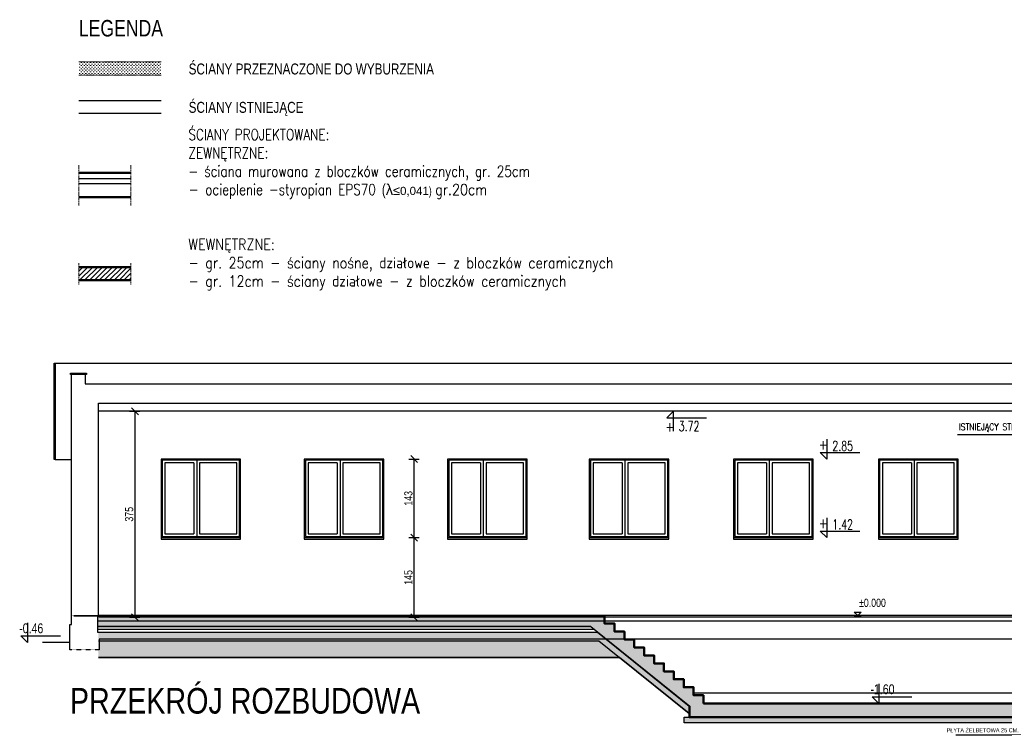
# Model space of a CAD drawing. Header units: centimetres. Extents: x 0 to 55409, y -2708 to 14680.
# Tile 3 of 215: x 29460 to 31253, y 16 to 1319. Entities that reach past the tile are written whole.
import ezdxf
from ezdxf.enums import TextEntityAlignment as Align

# ---------------------------------------------------------------- set-up
doc = ezdxf.new("R2010")
doc.units = ezdxf.units.CM
doc.header["$LTSCALE"] = 0.01
for name, pattern in [('Ciągłe', [0]), ('DASHED2', [9.525, 6.35, -3.175]), ('HIDDEN', [9.525, 6.35, -3.175]), ('IZOLACJA_WODOODPORNA_0.25', [15, 7.5, -7.5])]:
    doc.linetypes.add(name, pattern=pattern)
for name, color, linetype in [('A-Elewacje_wypełnienia', 7, 'Continuous'), ('A-OPISY', 70, 'Continuous'), ('A-PRZERÓJ', 7, 'Continuous'), ('A_Ściany istniejące', 9, 'Continuous'), ('CKIZOLACJE', 2, 'Continuous'), ('CKKOTY_WYS', 3, 'Continuous'), ('CKOPIS_WIDOK', 3, 'Continuous'), ('CKPODLOGA_STR', 7, 'Continuous'), ('CKPRZEKROJ', 7, 'Continuous'), ('CKSCIANY_KRESK', 254, 'Continuous'), ('CKSCIANY_WIDOK', 7, 'Ciągłe'), ('CKWYMIAR', 3, 'Continuous'), ('PODKŁAD STAN ISTNIEJĄCY', 7, 'Continuous')]:
    doc.layers.add(name, color=color, linetype=linetype)
doc.layers.add('A-Wyburzenia', color=35, linetype='DASHED2', lineweight=0)
doc.layers.add('CKSCIANY_PRZEKR', color=6, linetype='Continuous', lineweight=50)
doc.styles.add('Arial$001', font='arial.ttf', dxfattribs={"height": 1.872})
doc.styles.add('RomanS', font='romans.shx', dxfattribs={"width": 0.8})
doc.styles.add('SIMPLEX', font='simplex.shx', dxfattribs={"width": 0.7, "height": 17})
doc.styles.get("Standard").update_dxf_attribs({"font": 'ic-simplex.shx', "width": 0.8})
doc.styles.add('TABELE', font='ic-simplex.shx', dxfattribs={"width": 0.8})
doc.linetypes.add('IZOLACJA_CIEPLNA_OS', pattern='A,0.001,[220,CADKON.SHX,S=0.05,R=0,X=0,Y=0],-1,[220,CADKON.SHX,S=0.05,R=180,X=1,Y=0],-1', length=2.001)
doc.dimstyles.new('CADKON cm', dxfattribs={"dimscale": 10, "dimtxt": 2.5, "dimasz": 2.5, "dimexe": 1.8, "dimexo": 5, "dimgap": 0.6, "dimtad": 1, "dimrnd": 0.1, "dimtxsty": 'Standard', "dimblk1": 'OBLIQUE', "dimblk2": 'OBLIQUE', "dimsah": 1, "dimcen": 2.5, "dimadec": 1, "dimazin": 2, "dimtfac": 1, "dimtix": 1, "dimtmove": 2, "dimatfit": 3, "dimldrblk": 'OPEN30', "dimfxl": 5, "dimfxlon": 1, "dimtfill": 1, "dimtolj": 1, "dimarcsym": 0})
doc.dimstyles.new('Kopia2 CADKON cm', dxfattribs={"dimscale": 5, "dimtxt": 3, "dimasz": 2.5, "dimexe": 1.8, "dimexo": 5, "dimgap": 0.6, "dimtad": 1, "dimrnd": 0.5, "dimtxsty": 'Standard', "dimblk1": 'OBLIQUE', "dimblk2": 'OBLIQUE', "dimsah": 1, "dimcen": 2.5, "dimadec": 1, "dimazin": 2, "dimtfac": 1, "dimtix": 1, "dimtmove": 2, "dimatfit": 3, "dimldrblk": 'OPEN30', "dimfxl": 2, "dimfxlon": 1, "dimtfill": 1, "dimtolj": 1, "dimarcsym": 0})

# ---------------------------------------------------------------- blocks, each defined once
blk = doc.blocks.new('*U217')
blk.add_lwpolyline([(0, 30), (0, 0), (-10, 10), (50, 10)])
at = {"insert": (-12, 33), "char_height": 15, "width": 56.1, "attachment_point": 1, "style": 'SIMPLEX'}
blk.add_mtext('{\\W0.8;+}', dxfattribs=at)
at = {"style": 'SIMPLEX', "width": 0.7}
blk.add_attdef('0,00', (8.5, 17.9), '', height=15, dxfattribs=at)
blk = doc.blocks.new('*U218')
blk.add_lwpolyline([(0, -30), (0, 0), (-10, -10), (50, -10)])
at = {"insert": (-12, -12.3), "char_height": 15, "width": 56.1, "attachment_point": 1, "style": 'SIMPLEX'}
blk.add_mtext('{\\W0.8;+}', dxfattribs=at)
at = {"style": 'SIMPLEX', "width": 0.7}
blk.add_attdef('0,00', (8.5, -27.4), '', height=15, dxfattribs=at)
blk = doc.blocks.new('_OBLIQUE')
at = {"color": 0, "linetype": 'ByBlock'}
blk.add_line((-0.5, -0.5), (0.5, 0.5), dxfattribs=at)
blk = doc.blocks.new('*D403')
at = {"layer": 'CKWYMIAR', "color": 0, "lineweight": -2}
for p, q in [((80.4, -50.1), (99.4, -50.1)), ((90.4, -50.1), (90.4, -425.1)), ((80.4, -425.1), (99.4, -425.1))]:
    blk.add_line(p, q, dxfattribs=at)
at = {"layer": 'CKWYMIAR', "color": 0, "lineweight": -2, "xscale": 12.5, "yscale": 12.5, "zscale": 12.5}
for p, rotation in [((90.4, -50.1), 90), ((90.4, -425.1), 270)]:
    blk.add_blockref('_OBLIQUE', p, dxfattribs=dict(at, rotation=rotation))
at = {"layer": 'CKWYMIAR', "color": 0, "insert": (79.9, -237.6), "char_height": 15, "attachment_point": 5, "rotation": 90, "bg_fill": 3, "box_fill_scale": 1.1, "bg_fill_color": 256, "bg_fill_true_color": 13158600, "bg_fill_transparency": 0}
blk.add_mtext('\\A1;375', dxfattribs=at)
blk = doc.blocks.new('_Open30')
at = {"color": 0, "linetype": 'ByBlock', "lineweight": -2}
for p, q in [((-1, 0.27), (0, 0)), ((0, 0), (-1, -0.27)), ((0, 0), (-1, 0))]:
    blk.add_line(p, q, dxfattribs=at)
blk = doc.blocks.new('*D405')
at = {"layer": 'CKWYMIAR', "color": 0, "lineweight": -2}
for p, q in [((589.1, -280.1), (608.1, -280.1)), ((599.1, -425.1), (599.1, -280.1)), ((589.1, -425.1), (608.1, -425.1))]:
    blk.add_line(p, q, dxfattribs=at)
at = {"layer": 'CKWYMIAR', "color": 0, "lineweight": -2, "xscale": 12.5, "yscale": 12.5, "zscale": 12.5}
for p, rotation in [((599.1, -280.1), 90), ((599.1, -425.1), 270)]:
    blk.add_blockref('_OBLIQUE', p, dxfattribs=dict(at, rotation=rotation))
at = {"layer": 'CKWYMIAR', "color": 0, "insert": (588.6, -352.6), "char_height": 15, "attachment_point": 5, "rotation": 90, "bg_fill": 3, "box_fill_scale": 1.1, "bg_fill_color": 256, "bg_fill_true_color": 13158600, "bg_fill_transparency": 0}
blk.add_mtext('\\A1;145', dxfattribs=at)
blk = doc.blocks.new('*D404')
at = {"layer": 'CKWYMIAR', "color": 0, "lineweight": -2}
for p, q in [((589.1, -137.1), (608.1, -137.1)), ((599.1, -280.1), (599.1, -137.1)), ((589.1, -280.1), (608.1, -280.1))]:
    blk.add_line(p, q, dxfattribs=at)
at = {"layer": 'CKWYMIAR', "color": 0, "lineweight": -2, "xscale": 12.5, "yscale": 12.5, "zscale": 12.5}
for p, rotation in [((599.1, -137.1), 90), ((599.1, -280.1), 270)]:
    blk.add_blockref('_OBLIQUE', p, dxfattribs=dict(at, rotation=rotation))
at = {"layer": 'CKWYMIAR', "color": 0, "insert": (588.6, -208.6), "char_height": 15, "attachment_point": 5, "rotation": 90, "bg_fill": 3, "box_fill_scale": 1.1, "bg_fill_color": 256, "bg_fill_true_color": 13158600, "bg_fill_transparency": 0}
blk.add_mtext('\\A1;143', dxfattribs=at)
blk = doc.blocks.new('CK2D_HEIGHTDIM_56728283-E099-4668-A2AC-CF46EC528604')
at = {"color": 0, "linetype": 'ByBlock', "lineweight": -2}
blk.add_lwpolyline([(-1.25, 0), (0, 0), (-1.25, 1.2), (1.25, 1.2), (0, 0), (1.25, 0)], dxfattribs=at)
at = {"color": 0, "linetype": 'ByBlock', "lineweight": -2, "width": 0.8}
blk.add_attdef('WYSOKOŚĆ', text='', height=20, dxfattribs=at).set_placement((0, 0), align=Align.BOTTOM_LEFT)
at = {"color": 0, "linetype": 'ByBlock', "lineweight": -2, "width": 0.8, "flags": 8}
blk.add_attdef('ETYKIETOWANIE', text='', height=20, dxfattribs=at).set_placement((0, 0), align=Align.TOP_LEFT)
blk = doc.blocks.new('A$7E88ED2232A4')
at = {"layer": 'A_Ściany istniejące'}
for p, q in [((24, -425.098), (24, -35.098)), ((24, -35.098), (2151, -35.098)), ((2151, -425.098), (25, -425.098)), ((-28, -484.674), (-28, -438.098))]:
    blk.add_line(p, q, dxfattribs=at)
at = {"layer": 'A_Ściany istniejące', "linetype": 'DASHED2'}
blk.add_line((25, -484.674), (-28, -484.674), dxfattribs=at)
at = {"layer": 'A_Ściany istniejące'}
for points in [[(2, 17.168), (-27, 17.168), (-27, 19.168), (2, 19.168), (2, 17.168)], [(-28, -438.098), (-25, -438.098), (-25, 17.168)], [(0, 17.168), (0, 0), (2175, 0), (2175, 17.168)], [(2151, -484.674), (2151, -465.098), (25, -465.098), (25, -484.674)], [(-28, -471.098), (-78, -471.098)]]:
    blk.add_lwpolyline(points, dxfattribs=at)
at = {"layer": 'CKKOTY_WYS', "ltscale": 0.01}
blk.add_lwpolyline([(-105.186, -435.098), (-105.184, -471.098), (-117.185, -459.099), (-45.185, -459.096)], dxfattribs=at)
at = {"layer": 'CKOPIS_WIDOK', "linetype": 'Continuous'}
blk.add_lwpolyline([(1588.469, -92.339), (1740.784, -92.339), (1783.741, -35.098)], dxfattribs=at)
at = {"layer": 'CKOPIS_WIDOK'}
for points in [[(2151, -50.098), (24, -50.098)], [(202.995, -139.098), (202.995, -278.098)], [(463.992, -139.098), (463.992, -278.098)], [(724.989, -139.098), (724.989, -278.098)], [(982.986, -139.098), (982.986, -278.098)], [(1245.984, -139.098), (1245.984, -278.098)], [(1509.981, -139.098), (1509.981, -278.098)], [(197.995, -144.098), (144.995, -144.098), (144.995, -273.098), (197.995, -273.098)], [(197.995, -144.098), (197.995, -273.098)], [(207.995, -144.098), (207.995, -273.098)], [(207.995, -273.098), (275.995, -273.098), (275.995, -144.098), (207.995, -144.098)], [(458.992, -144.098), (405.992, -144.098), (405.992, -273.098), (458.992, -273.098)], [(458.992, -144.098), (458.992, -273.098)], [(468.992, -144.098), (468.992, -273.098)], [(468.992, -273.098), (536.992, -273.098), (536.992, -144.098), (468.992, -144.098)], [(719.989, -144.098), (666.989, -144.098), (666.989, -273.098), (719.989, -273.098)], [(719.989, -144.098), (719.989, -273.098)], [(729.989, -144.098), (729.989, -273.098)], [(729.989, -273.098), (797.989, -273.098), (797.989, -144.098), (729.989, -144.098)], [(977.986, -144.098), (924.986, -144.098), (924.986, -273.098), (977.986, -273.098)], [(977.986, -144.098), (977.986, -273.098)], [(987.986, -144.098), (987.986, -273.098)], [(987.986, -273.098), (1055.986, -273.098), (1055.986, -144.098), (987.986, -144.098)], [(1240.984, -144.098), (1187.984, -144.098), (1187.984, -273.098), (1240.984, -273.098)], [(1240.984, -144.098), (1240.984, -273.098)], [(1250.984, -144.098), (1250.984, -273.098)], [(1250.984, -273.098), (1318.984, -273.098), (1318.984, -144.098), (1250.984, -144.098)], [(1504.981, -144.098), (1451.981, -144.098), (1451.981, -273.098), (1504.981, -273.098)], [(1504.981, -144.098), (1504.981, -273.098)], [(1514.981, -144.098), (1514.981, -273.098)], [(1514.981, -273.098), (1582.981, -273.098), (1582.981, -144.098), (1514.981, -144.098)], [(137.995, -280.098), (137.995, -283.098), (282.995, -283.098), (282.995, -280.098)], [(398.992, -280.098), (398.992, -283.098), (543.992, -283.098), (543.992, -280.098)], [(659.989, -280.098), (659.989, -283.098), (804.989, -283.098), (804.989, -280.098)], [(917.986, -280.098), (917.986, -283.098), (1062.986, -283.098), (1062.986, -280.098)], [(1180.984, -280.098), (1180.984, -283.098), (1325.984, -283.098), (1325.984, -280.098)], [(1444.981, -280.098), (1444.981, -283.098), (1589.981, -283.098), (1589.981, -280.098)]]:
    blk.add_lwpolyline(points, dxfattribs=at)
for points in [[(282.995, -137.098), (137.995, -137.098), (137.995, -280.098), (282.995, -280.098)], [(280.995, -139.098), (139.995, -139.098), (139.995, -278.098), (280.995, -278.098)], [(543.992, -137.098), (398.992, -137.098), (398.992, -280.098), (543.992, -280.098)], [(541.992, -139.098), (400.992, -139.098), (400.992, -278.098), (541.992, -278.098)], [(804.989, -137.098), (659.989, -137.098), (659.989, -280.098), (804.989, -280.098)], [(802.989, -139.098), (661.989, -139.098), (661.989, -278.098), (802.989, -278.098)], [(1062.986, -137.098), (917.986, -137.098), (917.986, -280.098), (1062.986, -280.098)], [(1060.986, -139.098), (919.986, -139.098), (919.986, -278.098), (1060.986, -278.098)], [(1325.984, -137.098), (1180.984, -137.098), (1180.984, -280.098), (1325.984, -280.098)], [(1323.984, -139.098), (1182.984, -139.098), (1182.984, -278.098), (1323.984, -278.098)], [(1589.981, -137.098), (1444.981, -137.098), (1444.981, -280.098), (1589.981, -280.098)], [(1587.981, -139.098), (1446.981, -139.098), (1446.981, -278.098), (1587.981, -278.098)]]:
    blk.add_lwpolyline(points, close=True, dxfattribs=at)
at = {"layer": 'CKKOTY_WYS', "ltscale": 0.01}
ref = blk.add_blockref('*U217', (1071.421, -50.098), dxfattribs=dict(at, xscale=-1.2, yscale=1.2, zscale=1.2, rotation=179.9999999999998))
ref.add_attrib('0,00', '3.72', (1080.925, -86.163), dxfattribs={"layer": '0', "height": 18, "style": 'SIMPLEX', "width": 0.7})
ref = blk.add_blockref('*U218', (1350.565, -137.098), dxfattribs=dict(at, xscale=-1.2, yscale=1.2, zscale=1.2, rotation=180.0020147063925))
ref.add_attrib('0,00', '2.85', (1360.698, -122.221), dxfattribs={"layer": '0', "height": 18, "rotation": 0.002015, "style": 'SIMPLEX', "width": 0.7})
ref = blk.add_blockref('*U218', (1350.565, -280.098), dxfattribs=dict(at, xscale=-1.2, yscale=1.2, zscale=1.2, rotation=180.0020147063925))
ref.add_attrib('0,00', '1.42', (1360.698, -265.221), dxfattribs={"layer": '0', "height": 18, "rotation": 0.002015, "style": 'SIMPLEX', "width": 0.7})
at = {"layer": 'CKKOTY_WYS', "ltscale": 0.01, "width": 0.8}
blk.add_text('-0.46', height=18, dxfattribs=at).set_placement((-120.38, -454.212))
at = {"layer": 'CKOPIS_WIDOK', "insert": (1591.049, -72.341), "char_height": 12, "width": 242.29972, "attachment_point": 1, "style": 'RomanS'}
blk.add_mtext('{\\W0.85;ISTNIEJĄCY STROP}', dxfattribs=at)
at = {"layer": 'CKWYMIAR'}
for base, p1, p2, picture, middle in [((90.421, -425.098), (25, -50.098), (25, -425.098), '*D403', (79.921, -237.598)), ((599.086, -280.098), (532.385, -425.098), (543.992, -280.098), '*D405', (588.586, -352.598))]:
    dim = blk.add_linear_dim(base=base, p1=p1, p2=p2, angle=90, dimstyle='Kopia2 CADKON cm', override={"dimfxl": 2, "dimfxlon": 1, "dimtfill": 1, "dimtfillclr": 0}, dxfattribs=at)
    dim.commit()
    dim.dimension.update_dxf_attribs({"geometry": picture, "text_midpoint": middle})
dim = blk.add_linear_dim(base=(599.086, -137.098), p1=(543.992, -280.098), p2=(543.992, -137.098), angle=90, dimstyle='Kopia2 CADKON cm', override={"dimtmove": 2, "dimfxl": 2, "dimfxlon": 1, "dimtfill": 1, "dimtfillclr": 0}, dxfattribs=at)
dim.commit()
dim.dimension.update_dxf_attribs({"geometry": '*D404', "text_midpoint": (588.586, -208.598)})
blk = doc.blocks.new('Kanał 2')
at = {"layer": 'CKSCIANY_KRESK'}
h = blk.add_hatch(dxfattribs=at)
h.set_pattern_fill('ANSI33', color=256, style=0)
h.set_pattern_definition([(45, (4022.817, 19911.177), (-4.490128, 4.490128), []), (45, (4027.307, 19911.177), (-4.490128, 4.490128), [3.175, -1.5875])])
h.paths.add_polyline_path([(820, -160), (180, -160), (180, -145), (162, -145), (162, -130.5), (144, -130.5), (144, -116), (126, -116), (126, -101.5), (108, -101.5), (108, -87), (90, -87), (90, -72.5), (72, -72.5), (72, -58), (54, -58), (54, -43.5), (36, -43.5), (36, -29), (18, -29), (18, -14.5), (0, -14.5), (0, 0), (-922, 0), (-922, -20), (-25.1, -20), (155.1, -165.1), (155.1, -185), (820, -185)])
h = blk.add_hatch(dxfattribs=at)
h.set_pattern_fill('STONE', color=256, scale=1.5, double=1)
h.set_pattern_definition([(45, (17193.4904, -1817.297), (-0.26516504, 3.97747564), [3, -2.25])])
h.paths.add_polyline_path([(-13, -31), (-922, -31), (-922, -46), (-10.3, -46), (154.1, -178.4), (154.1, -165.6)])
h = blk.add_hatch(dxfattribs=at)
h.set_pattern_fill('AR-SAND', color=256, scale=0.2, double=1)
h.set_pattern_definition([(37.5, (4227.817, 20603.994), (-0.3200063, 9.7882647), [0, -7.7216, 0, -8.636, 0, -8.255]), (7.5, (4227.817, 20603.994), (8.990466, 14.336502), [0, -4.1656, 0, -6.9596, 0, -2.667]), (327.5, (4221.569, 20603.994), (15.8198474, 0.0287437), [0, -2.54, 0, -9.144, 0, -11.938]), (317.5, (4221.569, 20603.994), (15.271129, 4.4585865), [0, -1.27, 0, -5.9944, 0, -6.858])])
h.paths.add_polyline_path([(-10.3, -46), (-90, -46), (-922, -46), (-922, -60), (-922, -76), (27, -76)])
h = blk.add_hatch(dxfattribs=at)
h.set_pattern_fill('STONE', color=256, scale=1.5)
h.set_pattern_definition([(45, (4047.817, 19911.177), (-0.26516504, 3.97747564), [3, -2.25])])
h.paths.add_polyline_path([(830, -195), (145.1, -195), (145.1, -185), (830, -185)])
at = {"layer": 'CKIZOLACJE', "linetype": 'IZOLACJA_WODOODPORNA_0.25'}
for points in [[(-971, -0.5, 1, 1, 0), (-922.5, -0.5, 1, 1, 0), (-922.5, -30.5, 1, 1, 0), (-12.8, -30.5, 1, 1, 0), (154.6, -165.3, 1, 1, 0), (154.6, -185.5, 1, 1, 0), (821, -185.5, 0, 0, 0)], [(-922, -20, 0.02, 0.02, 0), (-25, -20, 0, 0, 0)]]:
    blk.add_lwpolyline(points, format="xyseb", dxfattribs=at)
at = {"layer": 'CKIZOLACJE', "linetype": 'IZOLACJA_WODOODPORNA_0.25', "ltscale": 0.5}
blk.add_lwpolyline([(680, -185.5, 1, 1, 0), (820.5, -185.5, 1, 1, 0), (820.5, -159.5, 1, 1, 0), (807.5, -159.5, 1, 1, 0), (807.5, -30.5, 1, 1, 0), (1205.5, -30.5, 1, 1, 0), (1205.5, -0.5, 1, 1, 0), (1254, -0.5, 0, 0, 0)], format="xyseb", dxfattribs=at)
at = {"layer": 'CKIZOLACJE', "linetype": 'IZOLACJA_CIEPLNA_OS', "ltscale": 3}
blk.add_lwpolyline([(-922, -25), (-18.8, -25)], dxfattribs=at)
at = {"layer": 'CKPODLOGA_STR', "color": 6, "lineweight": 35}
for p, q in [((-922, 0), (0, 0)), ((-922, -76), (27, -76)), ((27, -76), (154.1, -178.4))]:
    blk.add_line(p, q, dxfattribs=at)
at = {"layer": 'CKPODLOGA_STR', "color": 7}
for p, q in [((-25.1, -20), (-922, -20)), ((-922, -20), (-25, -20)), ((-922, -30), (-12.6, -30)), ((-922, -46), (-10.3, -46))]:
    blk.add_line(p, q, dxfattribs=at)
at = {"layer": 'CKPODLOGA_STR'}
blk.add_line((-25.1, -20), (155.1, -165.1), dxfattribs=at)
at = {"layer": 'CKPODLOGA_STR', "color": 7}
for points in [[(821, -186), (154.1, -186), (154.1, -165.6), (-13, -31), (-923, -31), (-923, -1)], [(1254, 0), (1205, 0), (1205, -30), (807, -30), (807, -160), (820, -160), (820, -185), (155.1, -185)], [(1254, -1), (1206, -1), (1206, -31), (808, -31), (808, -159), (821, -159), (821, -186), (680, -186)], [(-10.3, -46), (27, -76)]]:
    blk.add_lwpolyline(points, dxfattribs=at)
at = {"layer": 'CKPODLOGA_STR', "color": 6, "lineweight": 35}
blk.add_lwpolyline([(155.1, -185), (155.1, -165.1)], dxfattribs=at)
at = {"layer": 'CKSCIANY_KRESK'}
for points in [[(680, -195), (145.1, -195), (145.1, -185)], [(145.1, -185), (450, -185)], [(680, -185), (830, -185), (830, -195), (680, -195)]]:
    blk.add_lwpolyline(points, dxfattribs=at)
at = {"layer": 'CKSCIANY_PRZEKR'}
for points in [[(0, 0), (0, -14.5), (18, -14.5), (18, -29), (36, -29), (36, -43.5), (54, -43.5), (54, -58), (72, -58), (72, -72.5), (90, -72.5), (90, -87), (108, -87), (108, -101.5), (126, -101.5), (126, -116), (144, -116), (144, -130.5), (162, -130.5), (162, -145), (180, -145), (180, -160)], [(180, -160), (680, -160)], [(680, -160), (820, -160), (820, -185), (680, -185)], [(680, -185), (155.1, -185)]]:
    blk.add_lwpolyline(points, dxfattribs=at)
at = {"layer": 'CKSCIANY_WIDOK'}
for p, q in [((780, 0), (-922, 0)), ((780, -10), (-922, -10)), ((780, -141), (162, -141))]:
    blk.add_line(p, q, dxfattribs=at)
at = {"layer": 'CKOPIS_WIDOK', "insert": (754.4, -212.6), "char_height": 7.5, "attachment_point": 9}
blk.add_mtext('\\A1;PŁYTA ŻELBETOWA 25 CM.', dxfattribs=at)
at = {"layer": 'CKOPIS_WIDOK', "ltscale": 0.5, "annotation_type": 0, "has_hookline": 1, "hookline_direction": 1, "text_width": 120.4}
blk.add_leader([(797.4, -176.2), (775.9, -218), (763.4, -218)], dimstyle='CADKON cm', override={"dimscale": 5}, dxfattribs=at)

msp = doc.modelspace()

# ---------------------------------------------------------------- hatches: boundary and pattern name
at = {"layer": 'A-Elewacje_wypełnienia', "lineweight": 5}
h = msp.add_hatch(dxfattribs=at)
h.set_pattern_fill('ANSI31', color=256, scale=2, style=0)
h.set_pattern_definition([(45, (6788.3854, -2458.1054), (-4.490128, 4.490128), [])])
h.paths.add_polyline_path([(29567.471, 844.216), (29662.471, 844.168), (29662.471, 868.192), (29567.471, 868.192)])
h = msp.add_hatch(dxfattribs=at)
h.set_pattern_fill('ANSI31', color=256, scale=2, style=0)
h.set_pattern_definition([(45, (6788.3854, -2458.1054), (-4.490128, 4.490128), [])])
h.paths.add_polyline_path([(29567.471, 844.216), (29662.471, 844.168), (29662.471, 868.192), (29567.471, 868.192)])
at = {"layer": 'A-Wyburzenia'}
h = msp.add_hatch(dxfattribs=at)
h.set_pattern_fill('PLASTER', color=256, scale=4, style=0)
h.set_pattern_definition([(45, (-6371608.549, -5686474.4915), (-2.8284271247, 2.8284271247), [0, -4])])
h.paths.add_polyline_path([(29717.471, 1217.713), (29717.471, 1241.713), (29567.471, 1241.713), (29567.471, 1217.713)])
h = msp.add_hatch(dxfattribs=at)
h.set_pattern_fill('PLASTER', color=256, scale=4, style=0)
h.set_pattern_definition([(45, (-6371608.549, -5686474.4915), (-2.8284271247, 2.8284271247), [0, -4])])
h.paths.add_polyline_path([(29717.471, 1217.713), (29717.471, 1241.713), (29567.471, 1241.713), (29567.471, 1217.713)])

# ---------------------------------------------------------------- linework, layer by layer
at = {"layer": 'A-OPISY', "linetype": 'HIDDEN', "lineweight": 5, "ltscale": 30}
for p, q in [((29567.471, 1053.948), (29567.471, 980.121)), ((29662.471, 1053.948), (29662.471, 980.121)), ((29567.471, 875.624), (29567.471, 835.796)), ((29662.471, 875.624), (29662.471, 835.796))]:
    msp.add_line(p, q, dxfattribs=at)
at = {"layer": 'A-Wyburzenia', "ltscale": 2}
for points in [[(29567.471, 1241.713), (29717.471, 1241.713)], [(29717.471, 1217.713), (29567.471, 1217.713)]]:
    msp.add_lwpolyline(points, dxfattribs=at)
at = {"layer": 'A_Ściany istniejące', "lineweight": -3}
msp.add_lwpolyline([(29567.471, 1171.841), (29717.471, 1171.841)], dxfattribs=at)
at = {"layer": 'A_Ściany istniejące'}
msp.add_lwpolyline([(29717.471, 1147.841), (29567.471, 1147.841)], dxfattribs=at)
at = {"layer": 'CKIZOLACJE', "linetype": 'IZOLACJA_CIEPLNA_OS', "ltscale": 5.5}
msp.add_lwpolyline([(29567.471, 1029.724), (29662.471, 1029.724)], dxfattribs=at)
at = {"layer": 'CKKOTY_WYS', "ltscale": 0.01}
msp.add_lwpolyline([(31024.637, 109.59), (31024.638, 73.59), (31012.637, 85.589), (31084.637, 85.592)], dxfattribs=at)
at = {"layer": 'CKPRZEKROJ'}
msp.add_lwpolyline([(29524.208, 693.237), (31779.236, 693.237)], dxfattribs=at)
at = {"layer": 'CKSCIANY_KRESK'}
msp.add_line((29662.471, 1019.684), (29567.471, 1019.684), dxfattribs=at)
at = {"layer": 'CKSCIANY_PRZEKR'}
for p, q in [((29662.471, 995.684), (29567.471, 995.684)), ((29567.471, 868.192), (29662.471, 868.192)), ((29662.471, 844.192), (29567.471, 844.192))]:
    msp.add_line(p, q, dxfattribs=at)
msp.add_lwpolyline([(29662.471, 1039.684), (29567.471, 1039.684)], dxfattribs=at)

# ---------------------------------------------------------------- block references
at = {"layer": 'PODKŁAD STAN ISTNIEJĄCY'}
msp.add_blockref('A$7E88ED2232A4', (29579.236, 655.688), dxfattribs=at)

# ---------------------------------------------------------------- texts
at = {"color": 3, "style": 'Arial$001', "width": 0.8}
msp.add_text('PRZEKRÓJ ROZBUDOWA ', height=46.70802, dxfattribs=at).set_placement((29551.236, 55.085))
at = {"layer": 'A-OPISY', "width": 0.8}
for s, height, p in [('LEGENDA', 30, (29567.471, 1288.156)), ('ŚCIANY PRZEZNACZONE DO WYBURZENIA', 20, (29767.471, 1218.954)), ('ŚCIANY ISTNIEJĄCE', 20, (29767.471, 1149.082))]:
    msp.add_text(s, height=height, dxfattribs=at).set_placement(p)
at = {"layer": 'A-OPISY', "lineweight": 5, "insert": (29767.206, 1119.426), "char_height": 20, "width": 1020.18835, "attachment_point": 1, "style": 'RomanS'}
msp.add_mtext('ŚCIANY PROJEKTOWANE:\\PZEWNĘTRZNE:\\P- ściana murowana z bloczków ceramicznych, gr. 25cm\\P\\pxi-3,l3,t3;{\\W0.85;- }ocieplenie -styropian EPS70 {\\F.shx.shx.shx.shx.shx.shx.shx.shx.shx.shx.shx.shx.shx;(\\fSymbol|b0|i0|c0|p0;\\W1;l\\fArial|b0|i0|c128|p0;\\H0.825x;≤\\H0.9091x;0,041\\F.shx.shx.shx.shx.shx.shx.shx.shx.shx.shx.shx.shx.shx;\\W0.8;)\\H1.3333x;\\W0.85; \\Fromans.shx;gr.20cm\\P\\pxi-3,l3,t3;\\W0.8;\\P\\pxi0,l0,tz;\\P\\W0.85;WEWNĘTRZNE: \\P- gr. 25cm - ściany nośne, działowe - z bloczków ceramicznych\\P- gr. 12cm - ściany działowe - z bloczków ceramicznych\\P\\W0.8;\\P\\pxi-3,l3,t3;\\W0.85;^I}', dxfattribs=at)
at = {"layer": 'CKKOTY_WYS', "ltscale": 0.01, "width": 0.8}
msp.add_text('-1.60', height=18, dxfattribs=at).set_placement((31009.442, 90.475))

# ---------------------------------------------------------------- next in the draw order: linework, layer by layer
at = {"layer": 'CKIZOLACJE'}
msp.add_lwpolyline([(29524.208, 693.237), (29524.208, 518.12), (29522.708, 518.12), (29522.708, 693.237)], close=True, dxfattribs=at)
at = {"layer": 'CKPODLOGA_STR', "color": 7, "lineweight": 0, "ltscale": 10}
for p, q in [((29558.236, 233.59), (29602.236, 233.59)), ((29558.236, 232.59), (29602.236, 232.59))]:
    msp.add_line(p, q, dxfattribs=at)
at = {"layer": 'CKPRZEKROJ'}
msp.add_lwpolyline([(29524.208, 518.12), (29554.236, 518.12)], dxfattribs=at)

# ---------------------------------------------------------------- next in the draw order: block references
at = {"layer": 'A-PRZERÓJ', "rotation": 360}
msp.add_blockref('Kanał 2', (30525.236, 233.59), dxfattribs=at)
at = {"layer": 'CKWYMIAR', "linetype": 'ByBlock'}
ref = msp.add_blockref('CK2D_HEIGHTDIM_56728283-E099-4668-A2AC-CF46EC528604', (30986.2, 233.59), dxfattribs=dict(at, xscale=5, yscale=5, zscale=5, rotation=359.9999999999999))
ref.add_attrib('WYSOKOŚĆ', '±0.000', dxfattribs={"layer": '0', "color": 0, "linetype": 'ByBlock', "lineweight": -2, "height": 15, "style": 'TABELE', "width": 0.8}).set_placement((30988.6, 244.84), align=Align.BOTTOM_LEFT)

doc.saveas('drawing.dxf')
